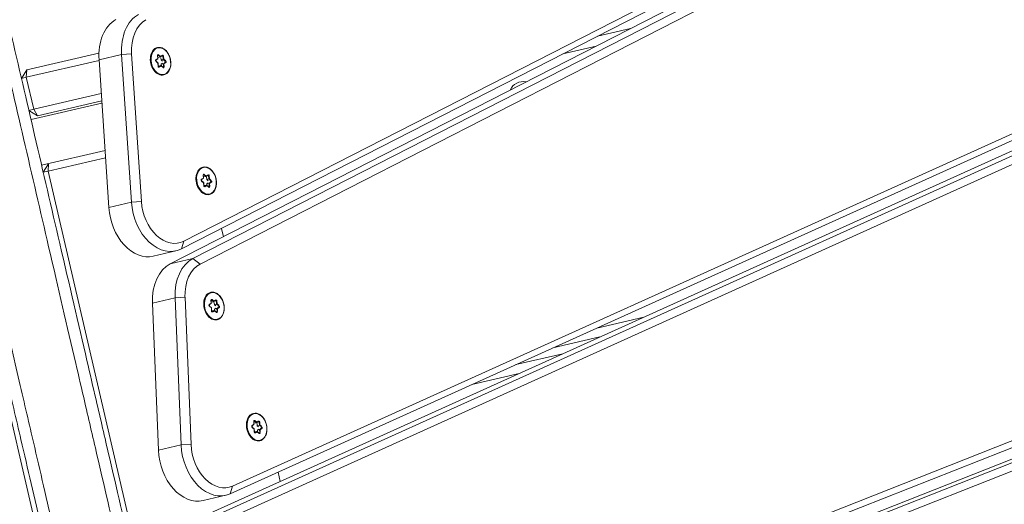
# Model space of a CAD drawing. Extents: x 5477758 to 5478338, y 5918274 to 5918502.
# Tile 107 of 121: x 5477951.73 to 5477952.148, y 5918462.975 to 5918463.181. Entities that reach past the tile are written whole.
import ezdxf

# ---------------------------------------------------------------- set-up
doc = ezdxf.new("R2010")
doc.units = 0
doc.layers.get('0').update_dxf_attribs({"color": 8, "linetype": 'CONTINUOUS', "lineweight": 13})
doc.layers.add('0_PROJEKTOWANE ZABAWKI', color=8, linetype='CONTINUOUS', lineweight=0)

# ---------------------------------------------------------------- blocks, each defined once
blk = doc.blocks.new('zw$CEC1')
for p, q in [((1053.226, -593.609), (1069.347, -658.257)), ((1069.643, -658.433), (1053.522, -593.784)), ((1067.052, -593.583), (1079.973, -658.59)), ((1080.27, -658.772), (1067.349, -593.766)), ((1080.973, -594.636), (1090.271, -657.193)), ((1068.21, -595.045), (1081.13, -660.052)), ((1081.427, -659.81), (1068.507, -594.803)), ((1090.569, -657.383), (1081.271, -594.826)), ((1081.982, -595.554), (1091.281, -658.111)), ((1091.579, -657.877), (1082.281, -595.32)), ((1070.451, -657.798), (1055.004, -595.852)), ((1054.709, -596.101), (1070.156, -658.047)), ((1081.13, -661.042), (1068.21, -596.035)), ((1091.281, -659.101), (1081.982, -596.544)), ((1070.156, -659.037), (1054.709, -597.091)), ((1064.828, -637.671), (1064.828, -639.124)), ((1065.228, -640.728), (1065.228, -639.275)), ((1076.928, -639.9), (1076.928, -641.959)), ((1077.328, -643.971), (1077.328, -641.913)), ((1077.666, -643.611), (1077.666, -645.669)), ((1078.066, -647.682), (1078.066, -645.623)), ((1066.858, -656.701), (1066.77, -656.765)), ((1066.78, -656.783), (1066.875, -656.714)), ((1066.78, -656.787), (1066.78, -656.783)), ((1066.791, -656.818), (1066.914, -656.84)), ((1066.923, -656.837), (1066.794, -656.814)), ((1066.823, -656.614), (1066.858, -656.701)), ((1066.874, -656.711), (1066.837, -656.619)), ((1066.854, -656.825), (1066.875, -656.81)), ((1066.873, -656.596), (1067.005, -656.619)), ((1066.873, -656.599), (1066.873, -656.596)), ((1066.875, -656.714), (1066.875, -656.81)), ((1067, -656.596), (1066.877, -656.575)), ((1066.912, -656.698), (1067.005, -656.714)), ((1066.914, -656.84), (1066.949, -656.926)), ((1066.963, -656.931), (1066.926, -656.839)), ((1067.089, -656.532), (1067, -656.596)), ((1067.005, -656.619), (1067.099, -656.55)), ((1067.005, -656.619), (1067.005, -656.714)), ((1067.005, -656.714), (1067.072, -656.665)), ((1067.099, -656.55), (1067.099, -656.553)), ((1067.15, -656.559), (1067.187, -656.651)), ((1067.15, -656.562), (1067.15, -656.559)), ((1067.161, -656.681), (1067.187, -656.746)), ((1067.199, -656.632), (1067.164, -656.545)), ((1067.187, -656.651), (1067.319, -656.674)), ((1067.187, -656.651), (1067.187, -656.746)), ((1067.187, -656.746), (1067.26, -656.759)), ((1067.322, -656.653), (1067.199, -656.632)), ((1067.239, -656.779), (1067.276, -656.871)), ((1067.239, -656.779), (1067.239, -656.871)), ((1067.335, -656.705), (1067.242, -656.773)), ((1067.256, -656.771), (1067.344, -656.706)), ((1067.291, -656.857), (1067.256, -656.771)), ((1067.319, -656.674), (1067.319, -656.678)), ((1069.178, -656.569), (1069.541, -656.569)), ((1077.79, -656.809), (1077.701, -656.873)), ((1077.706, -656.896), (1077.8, -656.827)), ((1077.8, -656.827), (1077.8, -656.83)), ((1077.851, -656.836), (1077.888, -656.928)), ((1077.851, -656.839), (1077.851, -656.836)), ((1077.9, -656.908), (1077.865, -656.822)), ((1079.832, -656.569), (1080.241, -656.569)), ((1067.109, -656.87), (1067.016, -656.938)), ((1067.025, -656.94), (1067.113, -656.875)), ((1067.239, -656.893), (1067.11, -656.87)), ((1067.113, -656.875), (1067.237, -656.897)), ((1067.276, -656.871), (1067.276, -656.874)), ((1077.559, -656.978), (1077.471, -657.042)), ((1077.482, -657.06), (1077.576, -656.991)), ((1077.482, -657.064), (1077.482, -657.06)), ((1077.492, -657.095), (1077.616, -657.117)), ((1077.624, -657.114), (1077.495, -657.091)), ((1077.524, -656.891), (1077.559, -656.978)), ((1077.575, -656.988), (1077.538, -656.896)), ((1077.555, -657.102), (1077.576, -657.087)), ((1077.575, -656.873), (1077.706, -656.896)), ((1077.575, -656.876), (1077.575, -656.873)), ((1077.576, -656.991), (1077.576, -657.087)), ((1077.701, -656.873), (1077.578, -656.852)), ((1077.613, -656.975), (1077.706, -656.991)), ((1077.616, -657.117), (1077.651, -657.203)), ((1077.664, -657.208), (1077.627, -657.116)), ((1077.706, -656.896), (1077.706, -656.991)), ((1077.706, -656.991), (1077.773, -656.942)), ((1077.811, -657.147), (1077.717, -657.215)), ((1077.726, -657.217), (1077.814, -657.152)), ((1077.94, -657.17), (1077.811, -657.147)), ((1077.814, -657.152), (1077.938, -657.174)), ((1077.862, -656.958), (1077.888, -657.023)), ((1077.888, -656.928), (1078.02, -656.951)), ((1077.888, -656.928), (1077.888, -657.023)), ((1077.888, -657.023), (1077.962, -657.036)), ((1078.024, -656.93), (1077.9, -656.908)), ((1077.94, -657.055), (1077.977, -657.148)), ((1077.94, -657.055), (1077.94, -657.148)), ((1078.036, -656.982), (1077.943, -657.05)), ((1077.957, -657.048), (1078.045, -656.983)), ((1077.992, -657.134), (1077.957, -657.048)), ((1077.977, -657.148), (1077.977, -657.151)), ((1078.02, -656.951), (1078.02, -656.955)), ((1061.459, -657.443), (1061.371, -657.507)), ((1061.382, -657.525), (1061.476, -657.456)), ((1061.382, -657.529), (1061.382, -657.525)), ((1061.392, -657.56), (1061.515, -657.582)), ((1061.524, -657.579), (1061.395, -657.556)), ((1061.424, -657.356), (1061.459, -657.443)), ((1061.475, -657.453), (1061.438, -657.361)), ((1061.455, -657.567), (1061.476, -657.552)), ((1061.474, -657.338), (1061.606, -657.361)), ((1061.474, -657.341), (1061.474, -657.338)), ((1061.476, -657.456), (1061.476, -657.552)), ((1061.601, -657.339), (1061.478, -657.317)), ((1061.513, -657.44), (1061.606, -657.456)), ((1061.515, -657.582), (1061.55, -657.668)), ((1061.564, -657.673), (1061.527, -657.581)), ((1061.69, -657.274), (1061.601, -657.339)), ((1061.606, -657.361), (1061.7, -657.292)), ((1061.606, -657.361), (1061.606, -657.456)), ((1061.606, -657.456), (1061.673, -657.408)), ((1061.71, -657.612), (1061.617, -657.68)), ((1061.626, -657.682), (1061.714, -657.617)), ((1061.7, -657.292), (1061.7, -657.295)), ((1061.84, -657.635), (1061.711, -657.612)), ((1061.714, -657.617), (1061.838, -657.639)), ((1061.751, -657.301), (1061.788, -657.393)), ((1061.751, -657.304), (1061.751, -657.301)), ((1061.762, -657.423), (1061.788, -657.489)), ((1061.8, -657.374), (1061.765, -657.287)), ((1061.788, -657.393), (1061.92, -657.416)), ((1061.788, -657.393), (1061.788, -657.489)), ((1061.788, -657.489), (1061.862, -657.501)), ((1061.923, -657.395), (1061.8, -657.374)), ((1061.84, -657.521), (1061.877, -657.613)), ((1061.84, -657.521), (1061.84, -657.613)), ((1061.936, -657.447), (1061.843, -657.515)), ((1061.857, -657.513), (1061.945, -657.448)), ((1061.892, -657.599), (1061.857, -657.513)), ((1061.877, -657.613), (1061.877, -657.616)), ((1061.92, -657.416), (1061.92, -657.42)), ((1072.127, -657.586), (1072.039, -657.651)), ((1072.049, -657.669), (1072.144, -657.6)), ((1072.049, -657.672), (1072.049, -657.669)), ((1072.092, -657.5), (1072.127, -657.586)), ((1072.143, -657.597), (1072.106, -657.505)), ((1072.142, -657.481), (1072.274, -657.504)), ((1072.142, -657.485), (1072.142, -657.481)), ((1072.144, -657.6), (1072.144, -657.695)), ((1072.269, -657.482), (1072.146, -657.46)), ((1072.181, -657.583), (1072.274, -657.6)), ((1072.357, -657.417), (1072.269, -657.482)), ((1072.274, -657.504), (1072.368, -657.435)), ((1072.274, -657.504), (1072.274, -657.6)), ((1072.274, -657.6), (1072.341, -657.551)), ((1072.368, -657.435), (1072.368, -657.439)), ((1072.419, -657.444), (1072.456, -657.536)), ((1072.419, -657.448), (1072.419, -657.444)), ((1072.43, -657.566), (1072.456, -657.632)), ((1072.468, -657.517), (1072.433, -657.431)), ((1072.456, -657.536), (1072.588, -657.56)), ((1072.456, -657.536), (1072.456, -657.632)), ((1072.456, -657.632), (1072.529, -657.645)), ((1072.591, -657.539), (1072.468, -657.517)), ((1072.508, -657.664), (1072.545, -657.756)), ((1072.508, -657.664), (1072.508, -657.756)), ((1072.604, -657.59), (1072.511, -657.658)), ((1072.525, -657.656), (1072.613, -657.592)), ((1072.56, -657.743), (1072.525, -657.656)), ((1072.588, -657.56), (1072.588, -657.563)), ((1070.156, -658.047), (1070.451, -657.798)), ((1070.156, -658.047), (1070.156, -659.037)), ((1072.06, -657.704), (1072.183, -657.725)), ((1072.192, -657.722), (1072.063, -657.699)), ((1072.123, -657.71), (1072.144, -657.695)), ((1072.183, -657.725), (1072.218, -657.812)), ((1072.232, -657.817), (1072.195, -657.725)), ((1072.378, -657.755), (1072.285, -657.824)), ((1072.294, -657.825), (1072.382, -657.76)), ((1072.508, -657.778), (1072.379, -657.755)), ((1072.382, -657.76), (1072.505, -657.782)), ((1072.545, -657.756), (1072.545, -657.76)), ((1069.347, -658.257), (1069.643, -658.433)), ((1061.073, -658.622), (1061.006, -659.041)), ((1067.291, -659.637), (1061.073, -658.622)), ((1069.673, -659.668), (1069.673, -658.678)), ((1071.686, -658.75), (1071.608, -659.167)), ((1077.849, -659.918), (1071.686, -658.75)), ((1079.973, -658.59), (1080.27, -658.772)), ((1061.006, -659.041), (1067.223, -660.056)), ((1061.006, -660.031), (1061.006, -659.041)), ((1071.608, -659.167), (1077.772, -660.335)), ((1071.608, -660.157), (1071.608, -659.167)), ((1080.289, -659.959), (1080.289, -658.969)), ((1067.291, -659.637), (1067.223, -660.056)), ((1060.728, -659.97), (1060.728, -663.128)), ((1067.223, -661.046), (1061.006, -660.031)), ((1061.028, -663.216), (1061.028, -660.035)), ((1067.223, -660.056), (1067.223, -661.046)), ((1077.772, -661.325), (1071.608, -660.157)), ((1077.849, -659.918), (1077.772, -660.335)), ((1062.428, -660.263), (1062.428, -663.216)), ((1062.728, -663.128), (1062.728, -660.312)), ((1062.828, -663.428), (1062.828, -660.329)), ((1077.772, -660.335), (1077.772, -661.325)), ((1064.828, -660.655), (1064.828, -663.428)), ((1065.128, -663.216), (1065.128, -660.704)), ((1061.028, -663.428), (1060.728, -663.128)), ((1060.728, -663.128), (1061.028, -663.216)), ((1062.428, -663.216), (1062.728, -663.128)), ((1062.728, -663.128), (1062.428, -663.428)), ((1065.128, -663.428), (1064.828, -663.128)), ((1064.828, -663.128), (1065.128, -663.216)), ((1061.028, -663.216), (1061.028, -663.428)), ((1062.428, -663.216), (1061.028, -663.216)), ((1062.428, -663.428), (1062.428, -663.216)), ((1065.128, -663.216), (1065.128, -663.428)), ((1179.728, -663.216), (1065.128, -663.216)), ((1065.128, -667.14), (1179.728, -667.14))]:
    blk.add_line(p, q)
blk.add_arc((1066.578, -642.778), 0.6, 154.4156, 233.5883)
for centre in [(1067.057, -656.736), (1077.758, -657.013), (1061.658, -657.478), (1072.326, -657.621)]:
    blk.add_ellipse(centre, major_axis=(0.58, 0), ratio=0.707107)
for centre, major_axis, ratio, start_param, end_param in [((1067.057, -656.75), (-0.6, 0), 0.707107, 0, 3.141593), ((1066.802, -656.787), (-0.045, 0), 0.707107, 5.515192, 7.609587), ((1066.77, -656.776), (-0.0089, 0.0121), 0.508626, 3.748748, 5.319544), ((1066.802, -656.798), (-0.03, 0), 0.707107, 5.515192, 6.283185), ((1066.791, -656.829), (0.0026, 0.0148), 0.171098, 0, 0.800479), ((1067.057, -656.75), (-0.25, 0), 0.707107, 0.095219, 0.407877), ((1066.866, -656.606), (-0.045, 0), 0.707107, 4.467995, 6.56239), ((1066.823, -656.625), (0.0139, 0.0056), 0.679724, 0, 1.301881), ((1066.866, -656.616), (-0.03, 0), 0.707107, 4.467995, 6.283185), ((1067.057, -656.75), (0.25, 0), 0.707107, 2.189614, 2.547433), ((1066.858, -656.711), (0.0166, -0.0047), 0.601017, 0.16912, 1.739916), ((1066.877, -656.585), (0.0026, 0.0148), 0.171098, 0.800479, 2.371275), ((1066.914, -656.851), (-0.0104, -0.0129), 0.462667, 2.890892, 4.192773), ((1067, -656.607), (0.0037, -0.0158), 0.19164, 0.688736, 2.259533), ((1067.057, -656.75), (0.25, 0), 0.707107, 1.142416, 1.510388), ((1067.121, -656.554), (0.045, 0), 0.707107, 0.279204, 2.3736), ((1067.089, -656.543), (-0.0089, 0.0121), 0.508626, 3.748748, 5.319544), ((1067.121, -656.565), (0.03, 0), 0.707107, 0.279204, 2.3736), ((1067.164, -656.556), (-0.0139, -0.0056), 0.679724, 4.443473, 6.01427), ((1067.199, -656.642), (-0.0104, -0.0129), 0.462667, 4.192773, 5.763569), ((1067.057, -656.75), (-0.25, 0), 0.707107, 2.244927, 2.557585), ((1067.256, -656.781), (-0.0166, 0.0047), 0.601017, 4.881509, 6.452305), ((1067.057, -656.75), (0.25, 0), 0.707107, 0.130169, 0.46319), ((1067.322, -656.664), (0.0026, 0.0148), 0.171098, 0.800479, 2.371275), ((1067.312, -656.695), (0.03, 0), 0.707107, 0, 1.326402), ((1067.312, -656.684), (0.045, 0), 0.707107, 5.515192, 7.609587), ((1067.344, -656.717), (-0.0089, 0.0121), 0.508626, 5.319544, 6.283185), ((1077.567, -656.883), (-0.045, 0), 0.707107, 4.467995, 6.56239), ((1077.758, -657.027), (0.25, 0), 0.707107, 1.142416, 1.510388), ((1077.822, -656.831), (0.045, 0), 0.707107, 0.279204, 2.3736), ((1077.79, -656.819), (-0.0089, 0.0121), 0.508626, 3.748748, 5.319544), ((1077.822, -656.842), (0.03, 0), 0.707107, 0.279204, 2.3736), ((1077.865, -656.833), (-0.0139, -0.0056), 0.679724, 4.443473, 6.01427), ((1061.722, -657.296), (0.045, 0), 0.707107, 0.279204, 2.3736), ((1066.949, -656.937), (0.0139, 0.0056), 0.679724, 0, 1.301881), ((1066.993, -656.918), (-0.045, 0), 0.707107, 0.279204, 2.3736), ((1067.057, -656.75), (-0.25, 0), 0.707107, 1.152569, 1.475438), ((1067.025, -656.95), (-0.0089, 0.0121), 0.508626, 5.319544, 6.283185), ((1067.113, -656.886), (0.0037, -0.0158), 0.19164, 2.259533, 3.223174), ((1067.247, -656.866), (0.045, 0), 0.707107, 4.467995, 6.56239), ((1067.237, -656.907), (0.0026, 0.0148), 0.171098, 0, 0.800479), ((1067.291, -656.868), (-0.0139, -0.0056), 0.679724, 4.443473, 6.01427), ((1067.247, -656.877), (0.03, 0), 0.707107, 0, 0.279204), ((1077.758, -657.027), (-0.6, 0), 0.707107, 0, 3.141593), ((1077.503, -657.064), (-0.045, 0), 0.707107, 5.515192, 7.609587), ((1077.471, -657.053), (-0.0089, 0.0121), 0.508626, 3.748748, 5.319544), ((1077.503, -657.075), (-0.03, 0), 0.707107, 5.515192, 6.283185), ((1077.492, -657.106), (0.0026, 0.0148), 0.171098, 0, 0.800479), ((1077.758, -657.027), (-0.25, 0), 0.707107, 0.095219, 0.407877), ((1077.524, -656.902), (0.0139, 0.0056), 0.679724, 0, 1.301881), ((1077.567, -656.893), (-0.03, 0), 0.707107, 4.467995, 6.283185), ((1077.758, -657.027), (0.25, 0), 0.707107, 2.189614, 2.547433), ((1077.559, -656.988), (0.0166, -0.0047), 0.601017, 0.16912, 1.739916), ((1077.578, -656.862), (0.0026, 0.0148), 0.171098, 0.800479, 2.371275), ((1077.616, -657.128), (-0.0104, -0.0129), 0.462667, 2.890892, 4.192773), ((1077.651, -657.214), (0.0139, 0.0056), 0.679724, 0, 1.301881), ((1077.694, -657.195), (-0.045, 0), 0.707107, 0.279204, 2.3736), ((1077.758, -657.027), (-0.25, 0), 0.707107, 1.152569, 1.475438), ((1077.701, -656.884), (0.0037, -0.0158), 0.19164, 0.688736, 2.259533), ((1077.726, -657.227), (-0.0089, 0.0121), 0.508626, 5.319544, 6.283185), ((1077.814, -657.163), (0.0037, -0.0158), 0.19164, 2.259533, 3.223174), ((1077.9, -656.919), (-0.0104, -0.0129), 0.462667, 4.192773, 5.763569), ((1077.758, -657.027), (-0.25, 0), 0.707107, 2.244927, 2.557585), ((1077.949, -657.143), (0.045, 0), 0.707107, 4.467995, 6.56239), ((1077.938, -657.184), (0.0026, 0.0148), 0.171098, 0, 0.800479), ((1077.957, -657.058), (-0.0166, 0.0047), 0.601017, 4.881509, 6.452305), ((1077.992, -657.145), (-0.0139, -0.0056), 0.679724, 4.443473, 6.01427), ((1077.949, -657.154), (0.03, 0), 0.707107, 0, 0.279204), ((1077.758, -657.027), (0.25, 0), 0.707107, 0.130169, 0.46319), ((1078.024, -656.941), (0.0026, 0.0148), 0.171098, 0.800479, 2.371275), ((1078.013, -656.972), (0.03, 0), 0.707107, 0, 1.326402), ((1078.013, -656.961), (0.045, 0), 0.707107, 5.515192, 7.609587), ((1078.045, -656.994), (-0.0089, 0.0121), 0.508626, 5.319544, 6.283185), ((1061.658, -657.492), (-0.6, 0), 0.707107, 0, 3.141593), ((1061.403, -657.53), (-0.045, 0), 0.707107, 5.515192, 7.609587), ((1061.371, -657.518), (-0.0089, 0.0121), 0.508626, 3.748748, 5.319544), ((1061.403, -657.54), (-0.03, 0), 0.707107, 5.515192, 6.283185), ((1061.392, -657.571), (0.0026, 0.0148), 0.171098, 0, 0.800479), ((1061.658, -657.492), (-0.25, 0), 0.707107, 0.095219, 0.407877), ((1061.467, -657.348), (-0.045, 0), 0.707107, 4.467995, 6.56239), ((1061.424, -657.367), (0.0139, 0.0056), 0.679724, 0, 1.301881), ((1061.467, -657.358), (-0.03, 0), 0.707107, 4.467995, 6.283185), ((1061.658, -657.492), (0.25, 0), 0.707107, 2.189614, 2.547433), ((1061.459, -657.453), (0.0166, -0.0047), 0.601017, 0.16912, 1.739916), ((1061.478, -657.327), (0.0026, 0.0148), 0.171098, 0.800479, 2.371275), ((1061.515, -657.593), (-0.0104, -0.0129), 0.462667, 2.890892, 4.192773), ((1061.55, -657.679), (0.0139, 0.0056), 0.679724, 0, 1.301881), ((1061.594, -657.66), (-0.045, 0), 0.707107, 0.279204, 2.3736), ((1061.658, -657.492), (-0.25, 0), 0.707107, 1.152569, 1.475438), ((1061.601, -657.349), (0.0037, -0.0158), 0.19164, 0.688736, 2.259533), ((1061.626, -657.692), (-0.0089, 0.0121), 0.508626, 5.319544, 6.283185), ((1061.658, -657.492), (0.25, 0), 0.707107, 1.142416, 1.510388), ((1061.69, -657.285), (-0.0089, 0.0121), 0.508626, 3.748748, 5.319544), ((1061.722, -657.307), (0.03, 0), 0.707107, 0.279204, 2.3736), ((1061.714, -657.628), (0.0037, -0.0158), 0.19164, 2.259533, 3.223174), ((1061.765, -657.298), (-0.0139, -0.0056), 0.679724, 4.443473, 6.01427), ((1061.8, -657.384), (-0.0104, -0.0129), 0.462667, 4.192773, 5.763569), ((1061.658, -657.492), (-0.25, 0), 0.707107, 2.244927, 2.557585), ((1061.848, -657.608), (0.045, 0), 0.707107, 4.467995, 6.56239), ((1061.838, -657.65), (0.0026, 0.0148), 0.171098, 0, 0.800479), ((1061.857, -657.524), (-0.0166, 0.0047), 0.601017, 4.881509, 6.452305), ((1061.892, -657.61), (-0.0139, -0.0056), 0.679724, 4.443473, 6.01427), ((1061.848, -657.619), (0.03, 0), 0.707107, 0, 0.279204), ((1061.658, -657.492), (0.25, 0), 0.707107, 0.130169, 0.46319), ((1061.923, -657.406), (0.0026, 0.0148), 0.171098, 0.800479, 2.371275), ((1061.913, -657.437), (0.03, 0), 0.707107, 0, 1.326402), ((1061.913, -657.426), (0.045, 0), 0.707107, 5.515192, 7.609587), ((1061.945, -657.459), (-0.0089, 0.0121), 0.508626, 5.319544, 6.283185), ((1072.326, -657.635), (-0.6, 0), 0.707107, 0, 3.141593), ((1072.071, -657.673), (-0.045, 0), 0.707107, 5.515192, 7.609587), ((1072.039, -657.661), (-0.0089, 0.0121), 0.508626, 3.748748, 5.319544), ((1072.071, -657.683), (-0.03, 0), 0.707107, 5.515192, 6.283185), ((1072.326, -657.635), (-0.25, 0), 0.707107, 0.095219, 0.407877), ((1072.135, -657.491), (-0.045, 0), 0.707107, 4.467995, 6.56239), ((1072.092, -657.51), (0.0139, 0.0056), 0.679724, 0, 1.301881), ((1072.135, -657.502), (-0.03, 0), 0.707107, 4.467995, 6.283185), ((1072.326, -657.635), (0.25, 0), 0.707107, 2.189614, 2.547433), ((1072.127, -657.597), (0.0166, -0.0047), 0.601017, 0.16912, 1.739916), ((1072.146, -657.471), (0.0026, 0.0148), 0.171098, 0.800479, 2.371275), ((1072.269, -657.492), (0.0037, -0.0158), 0.19164, 0.688736, 2.259533), ((1072.326, -657.635), (0.25, 0), 0.707107, 1.142416, 1.510388), ((1072.39, -657.439), (0.045, 0), 0.707107, 0.279204, 2.3736), ((1072.357, -657.428), (-0.0089, 0.0121), 0.508626, 3.748748, 5.319544), ((1072.39, -657.45), (0.03, 0), 0.707107, 0.279204, 2.3736), ((1072.433, -657.441), (-0.0139, -0.0056), 0.679724, 4.443473, 6.01427), ((1072.468, -657.527), (-0.0104, -0.0129), 0.462667, 4.192773, 5.763569), ((1072.525, -657.667), (-0.0166, 0.0047), 0.601017, 4.881509, 6.452305), ((1072.326, -657.635), (0.25, 0), 0.707107, 0.130169, 0.46319), ((1072.591, -657.549), (0.0026, 0.0148), 0.171098, 0.800479, 2.371275), ((1072.58, -657.58), (0.03, 0), 0.707107, 0, 1.326402), ((1072.58, -657.569), (0.045, 0), 0.707107, 5.515192, 7.609587), ((1072.613, -657.602), (-0.0089, 0.0121), 0.508626, 5.319544, 6.283185), ((1061.456, -657.663), (-2, 0), 0.707107, 0.20944, 1.343904), ((1061.456, -657.451), (-1.7, 0), 0.707107, 0.20944, 1.343904), ((1072.126, -657.801), (-2, 0), 0.707107, 0.174533, 1.308997), ((1072.126, -657.589), (-1.7, 0), 0.707107, 0.174533, 1.308997), ((1072.06, -657.714), (0.0026, 0.0148), 0.171098, 0, 0.800479), ((1072.183, -657.736), (-0.0104, -0.0129), 0.462667, 2.890892, 4.192773), ((1072.218, -657.822), (0.0139, 0.0056), 0.679724, 0, 1.301881), ((1072.262, -657.803), (-0.045, 0), 0.707107, 0.279204, 2.3736), ((1072.326, -657.635), (-0.25, 0), 0.707107, 1.152569, 1.475438), ((1072.294, -657.836), (-0.0089, 0.0121), 0.508626, 5.319544, 6.283185), ((1072.382, -657.771), (0.0037, -0.0158), 0.19164, 2.259533, 3.223174), ((1072.326, -657.635), (-0.25, 0), 0.707107, 2.244927, 2.557585), ((1072.516, -657.751), (0.045, 0), 0.707107, 4.467995, 6.56239), ((1072.505, -657.793), (0.0026, 0.0148), 0.171098, 0, 0.800479), ((1072.56, -657.753), (-0.0139, -0.0056), 0.679724, 4.443473, 6.01427), ((1072.516, -657.762), (0.03, 0), 0.707107, 0, 0.279204), ((1067.673, -658.678), (2, 0), 0.707107, 4.485496, 6.457718), ((1067.673, -658.466), (1.7, 0), 0.707107, 4.485496, 6.457718), ((1061.456, -658.653), (-2, 0), 0.707107, 0.20944, 1.343904), ((1078.289, -658.969), (2, 0), 0.707107, 4.45059, 6.422812), ((1078.289, -658.757), (1.7, 0), 0.707107, 4.45059, 6.422812), ((1072.126, -658.791), (-2, 0), 0.707107, 0.174533, 1.308997), ((1067.673, -659.668), (2, 0), 0.707107, 4.485496, 6.283185), ((1078.289, -659.959), (2, 0), 0.707107, 4.45059, 6.283185)]:
    blk.add_ellipse(centre, major_axis=major_axis, ratio=ratio, start_param=start_param, end_param=end_param)
for points, knots in [([(1066.457, -656.75), (1066.457, -656.705), (1066.467, -656.659), (1066.506, -656.573), (1066.535, -656.532), (1066.61, -656.459), (1066.656, -656.426), (1066.761, -656.373), (1066.819, -656.352), (1066.942, -656.325), (1067.006, -656.319), (1067.134, -656.321), (1067.198, -656.329), (1067.319, -656.36), (1067.376, -656.383), (1067.477, -656.439), (1067.522, -656.474), (1067.593, -656.551), (1067.62, -656.594), (1067.65, -656.675), (1067.657, -656.712), (1067.657, -656.75)], [6.038791, 6.038791, 6.038791, 6.038791, 6.34864, 6.34864, 6.66324, 6.66324, 6.984393, 6.984393, 7.307998, 7.307998, 7.63188, 7.63188, 7.955712, 7.955712, 8.279598, 8.279598, 8.603057, 8.603057, 8.923488, 8.923488, 9.180384, 9.180384, 9.180384, 9.180384]), ([(1066.772, -656.798), (1066.772, -656.799), (1066.772, -656.8), (1066.773, -656.802), (1066.774, -656.803), (1066.776, -656.806), (1066.777, -656.807), (1066.781, -656.81), (1066.783, -656.811), (1066.788, -656.813), (1066.791, -656.814), (1066.794, -656.814)], [0.244394, 0.244394, 0.244394, 0.244394, 0.509675, 0.509675, 0.774955, 0.774955, 1.040236, 1.040236, 1.305516, 1.305516, 1.570796, 1.570796, 1.570796, 1.570796]), ([(1066.836, -656.616), (1066.836, -656.616), (1066.836, -656.617), (1066.836, -656.617), (1066.836, -656.617), (1066.836, -656.618), (1066.836, -656.618), (1066.836, -656.618), (1066.837, -656.618), (1066.837, -656.619), (1066.837, -656.619), (1066.837, -656.619)], [0.2443943, 0.2443943, 0.2443943, 0.2443943, 0.3002352, 0.3002352, 0.3560761, 0.3560761, 0.411917, 0.411917, 0.4677579, 0.4677579, 0.5235988, 0.5235988, 0.5235988, 0.5235988]), ([(1067.335, -656.705), (1067.336, -656.704), (1067.337, -656.703), (1067.338, -656.702), (1067.339, -656.701), (1067.34, -656.7), (1067.34, -656.699), (1067.341, -656.698), (1067.341, -656.697), (1067.341, -656.696), (1067.342, -656.695), (1067.342, -656.695)], [2.6179939, 2.6179939, 2.6179939, 2.6179939, 2.7715925, 2.7715925, 2.9251911, 2.9251911, 3.0787897, 3.0787897, 3.2323883, 3.2323883, 3.385987, 3.385987, 3.385987, 3.385987]), ([(1077.158, -657.027), (1077.158, -656.982), (1077.168, -656.936), (1077.207, -656.85), (1077.236, -656.809), (1077.311, -656.736), (1077.357, -656.703), (1077.462, -656.65), (1077.52, -656.629), (1077.643, -656.602), (1077.707, -656.596), (1077.835, -656.598), (1077.899, -656.606), (1078.02, -656.637), (1078.077, -656.66), (1078.179, -656.716), (1078.223, -656.751), (1078.294, -656.828), (1078.321, -656.871), (1078.351, -656.952), (1078.358, -656.989), (1078.358, -657.027)], [6.038791, 6.038791, 6.038791, 6.038791, 6.34864, 6.34864, 6.66324, 6.66324, 6.984393, 6.984393, 7.307998, 7.307998, 7.63188, 7.63188, 7.955712, 7.955712, 8.279598, 8.279598, 8.603057, 8.603057, 8.923488, 8.923488, 9.180384, 9.180384, 9.180384, 9.180384]), ([(1061.058, -657.492), (1061.058, -657.447), (1061.068, -657.402), (1061.107, -657.315), (1061.136, -657.274), (1061.211, -657.201), (1061.257, -657.168), (1061.362, -657.115), (1061.42, -657.094), (1061.543, -657.067), (1061.607, -657.061), (1061.735, -657.063), (1061.799, -657.071), (1061.92, -657.102), (1061.977, -657.125), (1062.078, -657.182), (1062.123, -657.216), (1062.194, -657.293), (1062.221, -657.336), (1062.251, -657.417), (1062.258, -657.454), (1062.258, -657.492)], [6.038791, 6.038791, 6.038791, 6.038791, 6.34864, 6.34864, 6.66324, 6.66324, 6.984393, 6.984393, 7.307998, 7.307998, 7.63188, 7.63188, 7.955712, 7.955712, 8.279598, 8.279598, 8.603057, 8.603057, 8.923488, 8.923488, 9.180384, 9.180384, 9.180384, 9.180384]), ([(1066.963, -656.931), (1066.964, -656.933), (1066.965, -656.935), (1066.969, -656.938), (1066.971, -656.94), (1066.976, -656.942), (1066.978, -656.943), (1066.984, -656.944), (1066.987, -656.945), (1066.993, -656.945), (1066.997, -656.945), (1067.003, -656.944), (1067.006, -656.943), (1067.011, -656.941), (1067.013, -656.94), (1067.015, -656.939), (1067.016, -656.938), (1067.016, -656.938)], [0.523599, 0.523599, 0.523599, 0.523599, 0.927172, 0.927172, 1.204378, 1.204378, 1.47422, 1.47422, 1.746688, 1.746688, 2.021391, 2.021391, 2.295276, 2.295276, 2.566083, 2.566083, 2.617994, 2.617994, 2.617994, 2.617994]), ([(1067.239, -656.893), (1067.242, -656.893), (1067.245, -656.893), (1067.252, -656.893), (1067.255, -656.893), (1067.261, -656.892), (1067.263, -656.891), (1067.268, -656.889), (1067.27, -656.887), (1067.273, -656.885), (1067.275, -656.883), (1067.277, -656.88), (1067.277, -656.879), (1067.277, -656.878), (1067.277, -656.877), (1067.277, -656.877)], [1.570796, 1.570796, 1.570796, 1.570796, 1.844329, 1.844329, 2.119118, 2.119118, 2.392017, 2.392017, 2.661992, 2.661992, 2.936562, 2.936562, 3.253095, 3.253095, 3.385987, 3.385987, 3.385987, 3.385987]), ([(1071.726, -657.635), (1071.726, -657.59), (1071.736, -657.545), (1071.775, -657.459), (1071.804, -657.418), (1071.879, -657.344), (1071.925, -657.311), (1072.029, -657.258), (1072.088, -657.238), (1072.21, -657.211), (1072.275, -657.204), (1072.403, -657.206), (1072.467, -657.215), (1072.588, -657.246), (1072.645, -657.268), (1072.746, -657.325), (1072.791, -657.359), (1072.862, -657.436), (1072.889, -657.479), (1072.919, -657.56), (1072.926, -657.598), (1072.926, -657.635)], [6.038791, 6.038791, 6.038791, 6.038791, 6.34864, 6.34864, 6.66324, 6.66324, 6.984393, 6.984393, 7.307998, 7.307998, 7.63188, 7.63188, 7.955712, 7.955712, 8.279598, 8.279598, 8.603057, 8.603057, 8.923488, 8.923488, 9.180384, 9.180384, 9.180384, 9.180384]), ([(1077.473, -657.075), (1077.473, -657.076), (1077.473, -657.077), (1077.474, -657.079), (1077.475, -657.08), (1077.477, -657.083), (1077.478, -657.084), (1077.482, -657.087), (1077.484, -657.088), (1077.489, -657.09), (1077.492, -657.091), (1077.495, -657.091)], [0.244394, 0.244394, 0.244394, 0.244394, 0.509675, 0.509675, 0.774955, 0.774955, 1.040236, 1.040236, 1.305516, 1.305516, 1.570796, 1.570796, 1.570796, 1.570796]), ([(1077.537, -656.893), (1077.537, -656.893), (1077.537, -656.894), (1077.537, -656.894), (1077.537, -656.894), (1077.537, -656.895), (1077.537, -656.895), (1077.538, -656.895), (1077.538, -656.895), (1077.538, -656.896), (1077.538, -656.896), (1077.538, -656.896)], [0.2443943, 0.2443943, 0.2443943, 0.2443943, 0.3002352, 0.3002352, 0.3560761, 0.3560761, 0.411917, 0.411917, 0.4677579, 0.4677579, 0.5235988, 0.5235988, 0.5235988, 0.5235988]), ([(1077.664, -657.208), (1077.665, -657.21), (1077.666, -657.212), (1077.67, -657.215), (1077.672, -657.217), (1077.677, -657.219), (1077.68, -657.22), (1077.685, -657.221), (1077.688, -657.222), (1077.695, -657.222), (1077.698, -657.222), (1077.704, -657.221), (1077.707, -657.22), (1077.712, -657.218), (1077.714, -657.217), (1077.717, -657.216), (1077.717, -657.215), (1077.717, -657.215)], [0.523599, 0.523599, 0.523599, 0.523599, 0.927172, 0.927172, 1.204378, 1.204378, 1.47422, 1.47422, 1.746688, 1.746688, 2.021391, 2.021391, 2.295276, 2.295276, 2.566083, 2.566083, 2.617994, 2.617994, 2.617994, 2.617994]), ([(1077.94, -657.17), (1077.943, -657.17), (1077.946, -657.17), (1077.953, -657.17), (1077.956, -657.17), (1077.962, -657.169), (1077.964, -657.168), (1077.969, -657.165), (1077.971, -657.164), (1077.975, -657.162), (1077.976, -657.16), (1077.978, -657.157), (1077.978, -657.156), (1077.979, -657.154), (1077.979, -657.154), (1077.979, -657.154)], [1.570796, 1.570796, 1.570796, 1.570796, 1.844329, 1.844329, 2.119118, 2.119118, 2.392017, 2.392017, 2.661992, 2.661992, 2.936562, 2.936562, 3.253095, 3.253095, 3.385987, 3.385987, 3.385987, 3.385987]), ([(1078.036, -656.982), (1078.037, -656.981), (1078.038, -656.98), (1078.04, -656.979), (1078.04, -656.978), (1078.041, -656.977), (1078.042, -656.976), (1078.042, -656.975), (1078.042, -656.974), (1078.043, -656.973), (1078.043, -656.972), (1078.043, -656.972)], [2.6179939, 2.6179939, 2.6179939, 2.6179939, 2.7715925, 2.7715925, 2.9251911, 2.9251911, 3.0787897, 3.0787897, 3.2323883, 3.2323883, 3.385987, 3.385987, 3.385987, 3.385987]), ([(1061.373, -657.54), (1061.373, -657.541), (1061.373, -657.542), (1061.374, -657.544), (1061.375, -657.545), (1061.377, -657.548), (1061.378, -657.549), (1061.382, -657.552), (1061.384, -657.553), (1061.389, -657.555), (1061.392, -657.556), (1061.395, -657.556)], [0.244394, 0.244394, 0.244394, 0.244394, 0.509675, 0.509675, 0.774955, 0.774955, 1.040236, 1.040236, 1.305516, 1.305516, 1.570796, 1.570796, 1.570796, 1.570796]), ([(1061.437, -657.358), (1061.437, -657.359), (1061.437, -657.359), (1061.437, -657.359), (1061.437, -657.359), (1061.437, -657.36), (1061.437, -657.36), (1061.438, -657.36), (1061.438, -657.361), (1061.438, -657.361), (1061.438, -657.361), (1061.438, -657.361)], [0.2443943, 0.2443943, 0.2443943, 0.2443943, 0.3002352, 0.3002352, 0.3560761, 0.3560761, 0.411917, 0.411917, 0.4677579, 0.4677579, 0.5235988, 0.5235988, 0.5235988, 0.5235988]), ([(1061.564, -657.673), (1061.565, -657.675), (1061.566, -657.677), (1061.57, -657.68), (1061.572, -657.682), (1061.577, -657.684), (1061.579, -657.685), (1061.585, -657.686), (1061.588, -657.687), (1061.595, -657.687), (1061.598, -657.687), (1061.604, -657.686), (1061.607, -657.685), (1061.612, -657.684), (1061.614, -657.682), (1061.617, -657.681), (1061.617, -657.681), (1061.617, -657.68)], [0.523599, 0.523599, 0.523599, 0.523599, 0.927172, 0.927172, 1.204378, 1.204378, 1.47422, 1.47422, 1.746688, 1.746688, 2.021391, 2.021391, 2.295276, 2.295276, 2.566083, 2.566083, 2.617994, 2.617994, 2.617994, 2.617994]), ([(1061.84, -657.635), (1061.843, -657.635), (1061.846, -657.636), (1061.853, -657.635), (1061.856, -657.635), (1061.862, -657.634), (1061.864, -657.633), (1061.869, -657.631), (1061.871, -657.629), (1061.874, -657.627), (1061.876, -657.625), (1061.878, -657.623), (1061.878, -657.621), (1061.878, -657.62), (1061.878, -657.619), (1061.878, -657.619)], [1.570796, 1.570796, 1.570796, 1.570796, 1.844329, 1.844329, 2.119118, 2.119118, 2.392017, 2.392017, 2.661992, 2.661992, 2.936562, 2.936562, 3.253095, 3.253095, 3.385987, 3.385987, 3.385987, 3.385987]), ([(1061.936, -657.447), (1061.937, -657.446), (1061.938, -657.445), (1061.939, -657.444), (1061.94, -657.443), (1061.941, -657.442), (1061.942, -657.441), (1061.942, -657.44), (1061.942, -657.439), (1061.943, -657.438), (1061.943, -657.437), (1061.943, -657.437)], [2.6179939, 2.6179939, 2.6179939, 2.6179939, 2.7715925, 2.7715925, 2.9251911, 2.9251911, 3.0787897, 3.0787897, 3.2323883, 3.2323883, 3.385987, 3.385987, 3.385987, 3.385987]), ([(1072.041, -657.683), (1072.041, -657.684), (1072.041, -657.685), (1072.042, -657.687), (1072.043, -657.689), (1072.045, -657.691), (1072.046, -657.693), (1072.05, -657.695), (1072.052, -657.696), (1072.057, -657.698), (1072.06, -657.699), (1072.063, -657.699)], [0.244394, 0.244394, 0.244394, 0.244394, 0.509675, 0.509675, 0.774955, 0.774955, 1.040236, 1.040236, 1.305516, 1.305516, 1.570796, 1.570796, 1.570796, 1.570796]), ([(1072.105, -657.502), (1072.105, -657.502), (1072.105, -657.502), (1072.105, -657.502), (1072.105, -657.503), (1072.105, -657.503), (1072.105, -657.503), (1072.105, -657.504), (1072.105, -657.504), (1072.106, -657.504), (1072.106, -657.504), (1072.106, -657.505)], [0.2443943, 0.2443943, 0.2443943, 0.2443943, 0.3002352, 0.3002352, 0.3560761, 0.3560761, 0.411917, 0.411917, 0.4677579, 0.4677579, 0.5235988, 0.5235988, 0.5235988, 0.5235988]), ([(1072.604, -657.59), (1072.605, -657.589), (1072.606, -657.589), (1072.607, -657.587), (1072.608, -657.586), (1072.609, -657.585), (1072.609, -657.584), (1072.61, -657.583), (1072.61, -657.582), (1072.61, -657.581), (1072.61, -657.581), (1072.61, -657.58)], [2.6179939, 2.6179939, 2.6179939, 2.6179939, 2.7715925, 2.7715925, 2.9251911, 2.9251911, 3.0787897, 3.0787897, 3.2323883, 3.2323883, 3.385987, 3.385987, 3.385987, 3.385987]), ([(1072.232, -657.817), (1072.233, -657.818), (1072.234, -657.82), (1072.238, -657.824), (1072.24, -657.825), (1072.245, -657.827), (1072.247, -657.828), (1072.253, -657.83), (1072.256, -657.83), (1072.262, -657.83), (1072.265, -657.83), (1072.272, -657.829), (1072.275, -657.829), (1072.28, -657.827), (1072.282, -657.826), (1072.284, -657.824), (1072.285, -657.824), (1072.285, -657.824)], [0.523599, 0.523599, 0.523599, 0.523599, 0.927172, 0.927172, 1.204378, 1.204378, 1.47422, 1.47422, 1.746688, 1.746688, 2.021391, 2.021391, 2.295276, 2.295276, 2.566083, 2.566083, 2.617994, 2.617994, 2.617994, 2.617994]), ([(1072.508, -657.778), (1072.511, -657.779), (1072.514, -657.779), (1072.52, -657.779), (1072.524, -657.778), (1072.529, -657.777), (1072.532, -657.776), (1072.537, -657.774), (1072.539, -657.773), (1072.542, -657.77), (1072.544, -657.769), (1072.545, -657.766), (1072.546, -657.764), (1072.546, -657.763), (1072.546, -657.762), (1072.546, -657.762)], [1.570796, 1.570796, 1.570796, 1.570796, 1.844329, 1.844329, 2.119118, 2.119118, 2.392017, 2.392017, 2.661992, 2.661992, 2.936562, 2.936562, 3.253095, 3.253095, 3.385987, 3.385987, 3.385987, 3.385987]), ([(1185.928, -663.428), (1185.92, -663.428), (1185.912, -663.428), (1185.718, -663.428), (1185.535, -663.428), (1184.553, -663.428), (1183.711, -663.428), (1181.437, -663.428), (1179.931, -663.428), (1175.708, -663.428), (1172.842, -663.428), (1167.867, -663.428), (1165.775, -663.428), (1161.975, -663.428), (1160.125, -663.428), (1157.094, -663.428), (1155.952, -663.428), (1152.126, -663.428), (1149.918, -663.428), (1144.631, -663.428), (1141.592, -663.428), (1133.362, -663.428), (1129.292, -663.428), (1125.141, -663.428), (1121.09, -663.428), (1116.962, -663.428), (1109.398, -663.428), (1105.404, -663.428), (1097.178, -663.428), (1092.945, -663.428), (1086.247, -663.428), (1084.057, -663.428), (1080.368, -663.428), (1078.913, -663.428), (1076.716, -663.428), (1075.923, -663.428), (1074.514, -663.428), (1073.944, -663.428), (1071.753, -663.428), (1070.083, -663.428), (1066.71, -663.428), (1065.138, -663.428), (1062.035, -663.428), (1060.513, -663.428), (1058.928, -663.428)], [1.481535, 1.481535, 1.481535, 1.481535, 1.518758, 1.518758, 2.379658, 2.379658, 5.597938, 5.597938, 10.538019, 10.538019, 18.696385, 18.696385, 24.527079, 24.527079, 29.575647, 29.575647, 32.535382, 32.535382, 39.355172, 39.355172, 49.134696, 49.134696, 58.493436, 58.493436, 58.493436, 67.627244, 67.627244, 74.794433, 74.794433, 81.961623, 81.961623, 87.411225, 87.411225, 93.164019, 93.164019, 96.599059, 96.599059, 98.916813, 98.916813, 105.38718, 105.38718, 110.834573, 110.834573, 115.773922, 115.773922, 115.773922, 115.773922]), ([(1058.927, -663.92), (1060.523, -663.92), (1062.054, -663.92), (1065.164, -663.92), (1066.734, -663.92), (1070.101, -663.92), (1071.766, -663.92), (1073.946, -663.92), (1074.514, -663.92), (1075.915, -663.92), (1076.705, -663.92), (1078.897, -663.92), (1080.352, -663.92), (1084.045, -663.92), (1086.239, -663.92), (1092.944, -663.92), (1097.179, -663.92), (1105.409, -663.92), (1109.403, -663.92), (1116.968, -663.92), (1121.096, -663.92), (1125.146, -663.92), (1129.296, -663.92), (1133.365, -663.92), (1141.591, -663.92), (1144.628, -663.92), (1149.914, -663.92), (1152.123, -663.92), (1155.951, -663.92), (1157.093, -663.92), (1160.126, -663.92), (1161.976, -663.92), (1165.775, -663.92), (1167.866, -663.92), (1172.838, -663.92), (1175.7, -663.92), (1179.913, -663.92), (1181.414, -663.92), (1183.676, -663.92), (1184.512, -663.92), (1185.486, -663.92), (1185.666, -663.92), (1185.878, -663.92), (1185.905, -663.92), (1185.933, -663.92)], [-115.806845, -115.806845, -115.806845, -115.806845, -110.834573, -110.834573, -105.38718, -105.38718, -98.916813, -98.916813, -96.599059, -96.599059, -93.164019, -93.164019, -87.411225, -87.411225, -81.961623, -81.961623, -74.794433, -74.794433, -67.627244, -67.627244, -58.493436, -58.493436, -58.493436, -49.134696, -49.134696, -39.355172, -39.355172, -32.535382, -32.535382, -29.575647, -29.575647, -24.527079, -24.527079, -18.696385, -18.696385, -10.538019, -10.538019, -5.597938, -5.597938, -2.379658, -2.379658, -1.518758, -1.518758, -1.390315, -1.390315, -1.390315, -1.390315]), ([(1185.933, -666.435), (1184.96, -666.435), (1183.865, -666.435), (1181.31, -666.435), (1179.819, -666.435), (1175.892, -666.435), (1173.383, -666.435), (1168.638, -666.435), (1166.306, -666.435), (1162.268, -666.435), (1160.59, -666.435), (1155.531, -666.435), (1153.392, -666.435), (1145.933, -666.435), (1142.968, -666.435), (1138.957, -666.435), (1136.135, -666.435), (1132.796, -666.435), (1122.514, -666.435), (1116.479, -666.435), (1104.632, -666.435), (1098.821, -666.435), (1090.619, -666.435), (1087.898, -666.435), (1083.133, -666.435), (1081.427, -666.435), (1078.494, -666.435), (1077.267, -666.435), (1075.113, -666.435), (1074.209, -666.435), (1072.179, -666.435), (1071.052, -666.435), (1067.125, -666.435), (1063.755, -666.435), (1058.927, -666.435)], [0.478318, 0.478318, 0.478318, 0.478318, 3.307686, 3.307686, 6.615372, 6.615372, 11.720097, 11.720097, 16.66119, 16.66119, 20.086268, 20.086268, 26.717745, 26.717745, 33.32238, 33.32238, 33.32238, 37.968614, 37.968614, 43.976092, 43.976092, 49.98357, 49.98357, 53.186468, 53.186468, 56.000528, 56.000528, 58.814588, 58.814588, 60.765103, 60.765103, 62.715617, 62.715617, 66.516875, 66.516875, 66.516875, 66.516875]), ([(1058.928, -666.928), (1063.735, -666.928), (1067.098, -666.928), (1071.031, -666.928), (1072.164, -666.928), (1074.207, -666.928), (1075.118, -666.928), (1077.286, -666.928), (1078.517, -666.928), (1081.448, -666.928), (1083.15, -666.928), (1087.906, -666.928), (1090.624, -666.928), (1098.817, -666.928), (1104.626, -666.928), (1116.47, -666.928), (1122.506, -666.928), (1132.791, -666.928), (1136.133, -666.928), (1138.956, -666.928), (1142.971, -666.928), (1145.939, -666.928), (1153.396, -666.928), (1155.532, -666.928), (1160.588, -666.928), (1162.267, -666.928), (1166.306, -666.928), (1168.639, -666.928), (1173.39, -666.928), (1175.904, -666.928), (1179.844, -666.928), (1181.342, -666.928), (1183.883, -666.928), (1184.96, -666.928), (1185.928, -666.928)], [-66.505201, -66.505201, -66.505201, -66.505201, -62.715617, -62.715617, -60.765103, -60.765103, -58.814588, -58.814588, -56.000528, -56.000528, -53.186468, -53.186468, -49.98357, -49.98357, -43.976092, -43.976092, -37.968614, -37.968614, -33.32238, -33.32238, -33.32238, -26.717745, -26.717745, -20.086268, -20.086268, -16.66119, -16.66119, -11.720097, -11.720097, -6.615372, -6.615372, -3.307686, -3.307686, -0.555747, -0.555747, -0.555747, -0.555747])]:
    blk.add_open_spline(points, degree=3, knots=knots)

msp = doc.modelspace()

# ---------------------------------------------------------------- block references
at = {"layer": '0_PROJEKTOWANE ZABAWKI', "xscale": 0.009981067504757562, "yscale": 0.009981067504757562, "zscale": 0.009981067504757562, "rotation": 283.0720937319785}
msp.add_blockref('zw$CEC1', (5477955.78541, 5918474.9692), dxfattribs=at)

doc.saveas('drawing.dxf')
